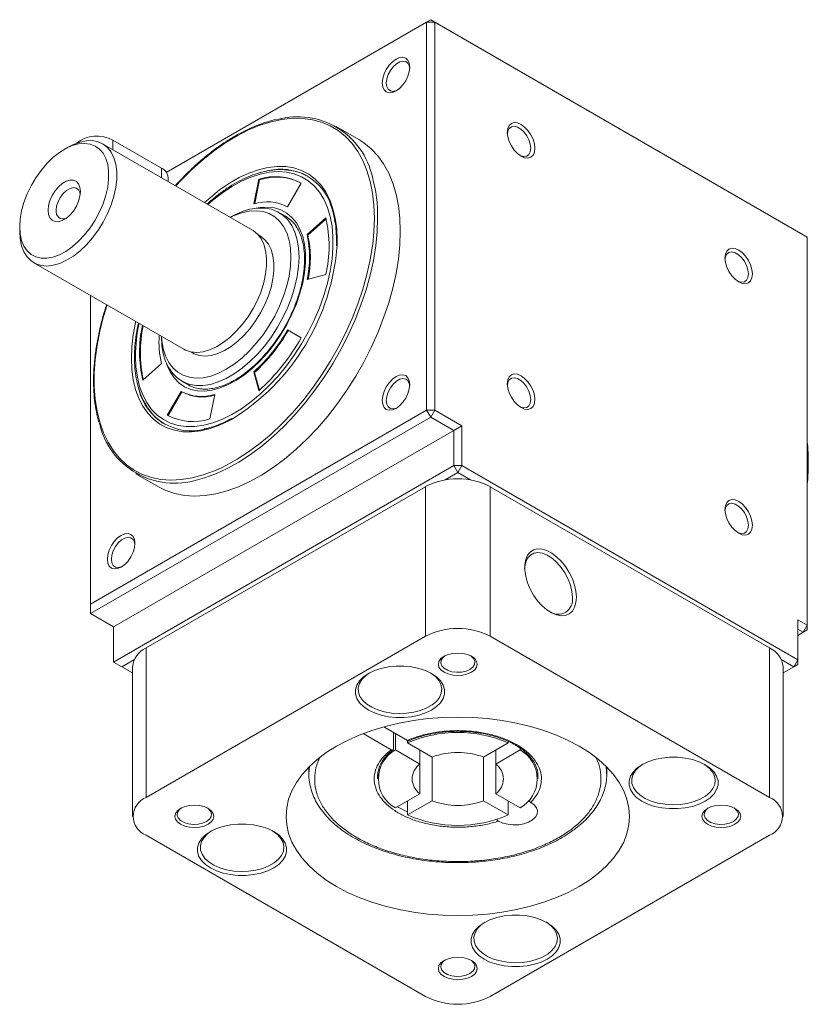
# Model space of a CAD drawing. Header units: millimetres. Extents: x 2723 to 3130, y 721 to 1006.
# Tile 6 of 8: x 3021 to 3063, y 769 to 820. Entities that reach past the tile are written whole.
import ezdxf

# ---------------------------------------------------------------- set-up
doc = ezdxf.new("R2010")
doc.units = ezdxf.units.MM
doc.layers.add('產品', color=7, linetype='Continuous')

# ---------------------------------------------------------------- blocks, each defined once
blk = doc.blocks.new('A$C2F3A1B93')
at = {"color": 0, "linetype": 'Continuous', "lineweight": 15}
for p, q in [((7.68, 43.577), (21.531, 51.573)), ((21.319, 51.45), (7.68, 43.577)), ((21.531, 51.573), (21.319, 51.45)), ((21.319, 31.118), (21.319, 51.45)), ((21.744, 51.45), (21.319, 51.45)), ((21.744, 51.45), (21.531, 51.573)), ((21.531, 51.573), (41.048, 40.306)), ((41.26, 40.184), (21.744, 51.45)), ((21.744, 51.45), (21.744, 31.118)), ((17.765, 45.296), (16.577, 45.981)), ((2.545, 44.897), (2.333, 44.775)), ((12.194, 40.544), (4.345, 45.075)), ((4.879, 45.265), (7.425, 43.795)), ((4.879, 45.265), (4.879, 44.767)), ((7.425, 43.795), (7.425, 43.298)), ((7.776, 43.095), (7.776, 43.305)), ((12.528, 43.215), (12.264, 41.927)), ((12.57, 43.191), (12.314, 41.94)), ((12.57, 43.191), (12.528, 43.215)), ((14.033, 41.769), (14.753, 43.016)), ((13.92, 41.28), (13.581, 41.476)), ((11.03, 41.223), (11.024, 41.22)), ((16.038, 41.188), (15.054, 40.316)), ((16.051, 41.138), (15.097, 40.292)), ((0, 40.733), (0, 40.488)), ((12.589, 40.248), (12.492, 40.304)), ((15.097, 40.292), (15.054, 40.316)), ((41.26, 40.184), (41.048, 40.306)), ((16.596, 39.998), (16.591, 39.731)), ((16.631, 40.047), (16.626, 39.772)), ((41.26, 19.852), (41.26, 40.184)), ((0.746, 38.84), (8.595, 34.309)), ((15.054, 37.958), (16.038, 38.221)), ((3.712, 37.127), (3.712, 20.954)), ((14.753, 34.91), (14.033, 35.326)), ((7.425, 34.984), (7.425, 34.977)), ((8.952, 34.172), (9.049, 34.116)), ((6.448, 32.685), (7.432, 33.557)), ((12.264, 33.125), (12.528, 32.142)), ((12.307, 33.101), (12.264, 33.125)), ((12.307, 33.101), (12.557, 32.167)), ((8.481, 32.642), (8.82, 32.446)), ((6.23, 32.258), (6.254, 32.176)), ((8.453, 32.104), (7.733, 30.857)), ((8.495, 32.08), (7.776, 30.833)), ((8.495, 32.08), (8.453, 32.104)), ((8.82, 32.446), (8.878, 32.415)), ((9.958, 30.658), (10.222, 31.946)), ((3.712, 20.954), (21.319, 31.118)), ((21.319, 31.118), (21.531, 30.751)), ((21.744, 31.118), (21.319, 31.118)), ((21.744, 31.118), (21.531, 30.751)), ((21.744, 31.118), (23.165, 30.298)), ((21.531, 30.751), (3.712, 20.464)), ((22.741, 30.053), (21.531, 30.751)), ((22.741, 30.053), (4.921, 19.766)), ((23.165, 30.298), (22.741, 30.053)), ((22.741, 28.216), (22.741, 30.053)), ((23.165, 30.298), (23.165, 28.216)), ((4.921, 17.929), (22.741, 28.216)), ((22.953, 27.848), (22.741, 28.216)), ((23.165, 28.216), (22.741, 28.216)), ((22.953, 27.848), (23.165, 28.216)), ((23.165, 28.216), (40.772, 18.051)), ((6.078, 27.794), (7.266, 27.109)), ((22.953, 27.848), (22.289, 27.465)), ((23.616, 27.465), (22.953, 27.848)), ((6.619, 18.664), (21.256, 27.113)), ((21.256, 19.275), (21.256, 27.113)), ((24.65, 27.113), (24.65, 19.275)), ((24.65, 27.113), (39.287, 18.664)), ((3.712, 20.954), (3.712, 20.464)), ((4.921, 19.766), (3.712, 20.464)), ((40.772, 20.133), (41.26, 19.852)), ((40.772, 18.051), (40.772, 20.133)), ((4.921, 19.766), (4.921, 17.929)), ((41.048, 19.484), (40.772, 19.644)), ((41.048, 19.484), (41.26, 19.852)), ((41.048, 19.484), (41.26, 19.607)), ((41.26, 19.607), (41.26, 19.852)), ((6.619, 10.825), (21.256, 19.275)), ((24.65, 19.275), (39.287, 10.825)), ((40.772, 19.325), (41.048, 19.484)), ((6.619, 18.664), (6.619, 10.825)), ((39.287, 10.825), (39.287, 18.664)), ((6.009, 18.067), (5.346, 17.684)), ((40.56, 17.684), (39.896, 18.067)), ((40.56, 17.684), (40.772, 18.051)), ((40.772, 17.806), (40.772, 18.051)), ((4.921, 17.929), (5.346, 17.684)), ((5.346, 17.684), (5.916, 17.355)), ((5.916, 17.684), (5.916, 9.845)), ((39.99, 9.845), (39.99, 17.684)), ((39.99, 17.355), (40.56, 17.684)), ((40.56, 17.684), (40.772, 17.806)), ((19.074, 14.534), (20.309, 13.821)), ((19.46, 13.331), (17.99, 14.18)), ((19.589, 14.236), (19.589, 13.404)), ((19.682, 13.326), (19.682, 14.183)), ((20.318, 13.693), (20.318, 13.817)), ((20.318, 13.693), (21.604, 12.951)), ((25.587, 13.693), (24.301, 12.951)), ((25.587, 13.693), (25.587, 13.771)), ((26.224, 13.326), (26.224, 13.473)), ((19.682, 13.326), (20.968, 12.583)), ((20.968, 13.318), (20.968, 12.583)), ((21.604, 10.659), (21.604, 12.951)), ((24.301, 10.659), (24.301, 12.951)), ((26.224, 13.326), (24.938, 12.583)), ((24.938, 13.318), (24.938, 12.583)), ((15.153, 12.437), (15.153, 12.05)), ((20.968, 11.026), (20.968, 12.583)), ((24.938, 11.026), (24.938, 12.583)), ((30.718, 12.471), (30.751, 12.129)), ((30.753, 12.05), (30.753, 12.437)), ((15.153, 12.05), (15.153, 12.079)), ((18.753, 12.031), (18.753, 11.805)), ((27.153, 11.805), (27.153, 11.952)), ((20.968, 11.026), (19.682, 10.284)), ((24.938, 11.026), (26.224, 10.284)), ((21.604, 10.659), (20.318, 9.917)), ((20.318, 10.651), (20.318, 9.917)), ((24.301, 10.659), (25.587, 9.917)), ((25.587, 10.651), (25.587, 9.917)), ((21.256, 0.416), (6.619, 8.865)), ((39.287, 8.865), (24.65, 0.416))]:
    blk.add_line(p, q, dxfattribs=at)
at = {"color": 0, "linetype": 'Continuous', "lineweight": 15, "flags": 128}
for points in [[(20.437, 49.089), (20.412, 49.291), (20.34, 49.45), (20.226, 49.556), (20.076, 49.602), (19.902, 49.585), (19.716, 49.506), (19.529, 49.37), (19.355, 49.186), (19.206, 48.967), (19.091, 48.729), (19.019, 48.486), (18.995, 48.256), (19.019, 48.055), (19.091, 47.896), (19.206, 47.789), (19.355, 47.743), (19.529, 47.761), (19.716, 47.84), (19.902, 47.976), (20.076, 48.16), (20.226, 48.378), (20.34, 48.617), (20.412, 48.859), (20.437, 49.089)], [(20.435, 49.024), (20.412, 49.152), (20.339, 49.294), (20.225, 49.381), (20.077, 49.405), (19.909, 49.365), (19.734, 49.264), (19.566, 49.11), (19.419, 48.916), (19.304, 48.697), (19.232, 48.471), (19.207, 48.256), (19.232, 48.071), (19.304, 47.929), (19.419, 47.842), (19.566, 47.818), (19.734, 47.858), (19.771, 47.874)], [(18.583, 41.174), (18.558, 41.851), (18.485, 42.495), (18.364, 43.102), (18.195, 43.668), (17.98, 44.189), (17.721, 44.662), (17.418, 45.084), (17.074, 45.451), (16.691, 45.762), (16.272, 46.014), (15.819, 46.205), (15.336, 46.335), (14.826, 46.402), (14.292, 46.407), (13.738, 46.348), (13.167, 46.227), (12.583, 46.044), (11.99, 45.8), (11.393, 45.497), (10.794, 45.137), (10.198, 44.723), (9.61, 44.257), (9.032, 43.742), (8.469, 43.182), (8.175, 42.865)], [(26.99, 44.838), (26.965, 45.068), (26.893, 45.31), (26.778, 45.549), (26.629, 45.767), (26.455, 45.951), (26.268, 46.087), (26.082, 46.166), (25.908, 46.184), (25.758, 46.138), (25.644, 46.031), (25.572, 45.872), (25.547, 45.671), (25.572, 45.441), (25.644, 45.198), (25.758, 44.96), (25.908, 44.741), (26.082, 44.558), (26.268, 44.421), (26.455, 44.342), (26.629, 44.325), (26.778, 44.371), (26.893, 44.477), (26.965, 44.636), (26.99, 44.838)], [(26.777, 44.838), (26.752, 45.052), (26.68, 45.278), (26.565, 45.497), (26.418, 45.692), (26.25, 45.846), (26.075, 45.947), (25.907, 45.987), (25.759, 45.962), (25.645, 45.876), (25.572, 45.734), (25.549, 45.606)], [(2.545, 44.897), (2.812, 45.035), (3.161, 45.165), (3.499, 45.234), (3.818, 45.238), (4.113, 45.179), (4.377, 45.057), (4.605, 44.874), (4.793, 44.635), (4.938, 44.344), (5.036, 44.006), (5.085, 43.629), (5.085, 43.219), (5.036, 42.784), (4.938, 42.333), (4.793, 41.875), (4.605, 41.419), (4.377, 40.973), (4.113, 40.546), (3.818, 40.147), (3.499, 39.783), (3.161, 39.461), (2.812, 39.188), (2.457, 38.969), (2.104, 38.808), (1.759, 38.708), (1.43, 38.671), (1.122, 38.699), (0.842, 38.79), (0.596, 38.942), (0.387, 39.154), (0.22, 39.42), (0.099, 39.735), (0.025, 40.093), (0, 40.488), (0, 40.488)], [(0, 40.733), (0.025, 40.355), (0.099, 40.014), (0.221, 39.717), (0.387, 39.47), (0.596, 39.279), (0.841, 39.147), (1.118, 39.078), (1.421, 39.073), (1.743, 39.132), (2.078, 39.254), (2.419, 39.437), (2.757, 39.675), (3.087, 39.965), (3.4, 40.3), (3.691, 40.673), (3.953, 41.075), (4.18, 41.5), (4.368, 41.936), (4.513, 42.376), (4.611, 42.809), (4.661, 43.227), (4.661, 43.62), (4.611, 43.981), (4.513, 44.301), (4.368, 44.574), (4.18, 44.793), (3.953, 44.955), (3.691, 45.055), (3.4, 45.093), (3.087, 45.065), (2.757, 44.975), (2.419, 44.822), (2.078, 44.611), (1.743, 44.346), (1.421, 44.033), (1.118, 43.679), (0.841, 43.29), (0.596, 42.875), (0.387, 42.444), (0.221, 42.004), (0.099, 41.567), (0.025, 41.14), (0, 40.733)], [(19.94, 40.488), (19.916, 41.173), (19.842, 41.824), (19.719, 42.438), (19.548, 43.011), (19.331, 43.538), (19.068, 44.017), (18.762, 44.443), (18.414, 44.815), (18.027, 45.129), (17.765, 45.296)], [(26.213, 44.456), (26.25, 44.439), (26.418, 44.399), (26.565, 44.424), (26.68, 44.51), (26.752, 44.652), (26.777, 44.838)], [(9.685, 41.993), (9.973, 42.25), (10.476, 42.653), (10.987, 43.004), (11.499, 43.3), (12.01, 43.538), (12.513, 43.717), (13.005, 43.834), (13.481, 43.889), (13.937, 43.881), (14.368, 43.809), (14.771, 43.676), (15.143, 43.482), (15.478, 43.228), (15.776, 42.917), (16.032, 42.553), (16.245, 42.137), (16.413, 41.674), (16.534, 41.169), (16.607, 40.625), (16.631, 40.047)], [(6.067, 33.949), (6.091, 33.386), (6.163, 32.856), (6.283, 32.364), (6.449, 31.915), (6.66, 31.513), (6.913, 31.162), (7.207, 30.864), (7.539, 30.624), (7.905, 30.442), (8.303, 30.32), (8.728, 30.261), (9.176, 30.264), (9.644, 30.329), (10.126, 30.456), (10.619, 30.643), (11.118, 30.889), (11.618, 31.192), (12.114, 31.548), (12.603, 31.955), (13.078, 32.408), (13.537, 32.903), (13.974, 33.436), (14.386, 34.002), (14.768, 34.595), (15.117, 35.21), (15.43, 35.841), (15.705, 36.482), (15.937, 37.128), (16.126, 37.772), (16.269, 38.408), (16.365, 39.03), (16.413, 39.633), (16.413, 40.21), (16.365, 40.757), (16.269, 41.268), (16.126, 41.739), (15.937, 42.165), (15.705, 42.543), (15.43, 42.867), (15.117, 43.137), (14.768, 43.349), (14.386, 43.5), (13.974, 43.591), (13.537, 43.619), (13.078, 43.585), (12.603, 43.489), (12.114, 43.332), (11.618, 43.115), (11.118, 42.84), (10.619, 42.51), (10.126, 42.128), (9.856, 41.894)], [(13.298, 43.711), (12.967, 43.658), (12.525, 43.545)], [(1.485, 41.59), (1.51, 41.839), (1.582, 42.102), (1.698, 42.363), (1.851, 42.608), (2.033, 42.823), (2.231, 42.994), (2.436, 43.112), (2.634, 43.17), (2.815, 43.165), (2.969, 43.097), (3.085, 42.969), (3.157, 42.79), (3.182, 42.57), (3.157, 42.321), (3.085, 42.059), (2.969, 41.797), (2.815, 41.552), (2.634, 41.338), (2.436, 41.167), (2.231, 41.048), (2.033, 40.99), (1.851, 40.996), (1.698, 41.064), (1.582, 41.191), (1.51, 41.37), (1.485, 41.59)], [(3.174, 42.434), (3.156, 42.517), (3.081, 42.664), (2.962, 42.754), (2.81, 42.779), (2.636, 42.737), (2.455, 42.633), (2.281, 42.474), (2.129, 42.273), (2.01, 42.046), (1.935, 41.812), (1.909, 41.59)], [(11.03, 41.223), (11.241, 41.338), (11.657, 41.522), (12.065, 41.646), (12.459, 41.708), (12.834, 41.707), (13.184, 41.643), (13.506, 41.517), (13.793, 41.331), (14.044, 41.087), (14.254, 40.789), (14.42, 40.44), (14.54, 40.045), (14.613, 39.61), (14.637, 39.141), (14.613, 38.644), (14.54, 38.125), (14.42, 37.591), (14.254, 37.051), (14.044, 36.51), (13.793, 35.977), (13.506, 35.459), (13.184, 34.962), (12.834, 34.494), (12.459, 34.06), (12.065, 33.667), (11.657, 33.32), (11.241, 33.023), (10.821, 32.781), (10.405, 32.597), (9.997, 32.473), (9.603, 32.411), (9.228, 32.412), (8.877, 32.476), (8.556, 32.602), (8.268, 32.788), (8.018, 33.032), (7.808, 33.33), (7.642, 33.679), (7.522, 34.073), (7.449, 34.508), (7.425, 34.977), (7.425, 34.977)], [(7.431, 34.98), (7.449, 34.764), (7.523, 34.341), (7.645, 33.96), (7.813, 33.625), (8.025, 33.343), (8.278, 33.116), (8.568, 32.949), (8.891, 32.843), (9.241, 32.801), (9.615, 32.822), (10.006, 32.907), (10.41, 33.055), (10.819, 33.262), (11.228, 33.527), (11.631, 33.845), (12.022, 34.212), (12.396, 34.622), (12.747, 35.069), (13.069, 35.547), (13.359, 36.049), (13.612, 36.568), (13.824, 37.095), (13.992, 37.624), (14.114, 38.146), (14.188, 38.654), (14.213, 39.141), (14.188, 39.599), (14.114, 40.022), (13.992, 40.404), (13.824, 40.738), (13.612, 41.021), (13.359, 41.247), (13.069, 41.415), (12.747, 41.52), (12.396, 41.563), (12.022, 41.541), (11.631, 41.456), (11.228, 41.309), (11.031, 41.216)], [(12.383, 41.7), (12.598, 41.736), (12.985, 41.756), (13.35, 41.712), (13.688, 41.607), (13.994, 41.44), (14.263, 41.215), (14.494, 40.934), (14.682, 40.6), (14.825, 40.219), (14.922, 39.796), (14.97, 39.335), (14.97, 38.842), (14.922, 38.325), (14.825, 37.79), (14.682, 37.244), (14.494, 36.694), (14.263, 36.146), (13.994, 35.61), (13.688, 35.09), (13.35, 34.594), (12.985, 34.13), (12.598, 33.701), (12.192, 33.315), (11.774, 32.976), (11.35, 32.689), (10.924, 32.457), (10.502, 32.283), (10.089, 32.17), (9.692, 32.12), (9.315, 32.132), (8.963, 32.207), (8.641, 32.343), (8.353, 32.539), (8.102, 32.793), (7.893, 33.1), (7.727, 33.458), (7.688, 33.567)], [(18.752, 41.174), (18.728, 40.461), (18.654, 39.724), (18.531, 38.968), (18.36, 38.199), (18.143, 37.42), (17.88, 36.638), (17.574, 35.858), (17.226, 35.085), (16.839, 34.324), (16.415, 33.579), (15.957, 32.857), (15.468, 32.162), (14.952, 31.498), (14.412, 30.869), (13.851, 30.281), (13.274, 29.737), (12.683, 29.241), (12.084, 28.795), (11.479, 28.403), (10.874, 28.068), (10.271, 27.791), (9.676, 27.575), (9.317, 27.474)], [(18.494, 39.806), (18.558, 40.469), (18.583, 41.174)], [(7.266, 27.109), (7.654, 26.916), (8.127, 26.753), (8.63, 26.653), (9.159, 26.617), (9.71, 26.644), (10.279, 26.735), (10.864, 26.89), (11.459, 27.106), (12.062, 27.382), (12.667, 27.718), (13.272, 28.109), (13.871, 28.555), (14.462, 29.052), (15.039, 29.596), (15.6, 30.184), (16.14, 30.812), (16.656, 31.476), (17.145, 32.171), (17.603, 32.894), (18.027, 33.638), (18.414, 34.399), (18.762, 35.172), (19.068, 35.953), (19.331, 36.735), (19.548, 37.513), (19.719, 38.282), (19.842, 39.038), (19.916, 39.775), (19.94, 40.488)], [(12.194, 40.544), (12.226, 40.526), (12.454, 40.343), (12.642, 40.104), (12.787, 39.813), (12.884, 39.475), (12.934, 39.098), (12.934, 38.688), (12.884, 38.253), (12.787, 37.802), (12.642, 37.344), (12.454, 36.888), (12.226, 36.442), (11.962, 36.015), (11.667, 35.616), (11.348, 35.252), (11.01, 34.93), (10.661, 34.657), (10.306, 34.438), (9.952, 34.277), (9.608, 34.177), (9.279, 34.14), (8.971, 34.168), (8.691, 34.259), (8.595, 34.309)], [(12.589, 40.248), (12.619, 40.229), (12.844, 40.05), (13.029, 39.815), (13.171, 39.528), (13.267, 39.196), (13.316, 38.825), (13.316, 38.422), (13.267, 37.994), (13.171, 37.551), (13.029, 37.101), (12.844, 36.652), (12.619, 36.213), (12.36, 35.794), (12.07, 35.401), (11.756, 35.043), (11.424, 34.727), (11.08, 34.458), (10.731, 34.243), (10.384, 34.084), (10.045, 33.986), (9.721, 33.95), (9.419, 33.977), (9.144, 34.067), (9.049, 34.116)], [(10.57, 28.108), (10.794, 28.218), (11.393, 28.549), (11.99, 28.937), (12.583, 29.377), (13.167, 29.868), (13.738, 30.406), (14.292, 30.987), (14.826, 31.608), (15.336, 32.265), (15.819, 32.952), (16.272, 33.666), (16.691, 34.402), (17.074, 35.155), (17.418, 35.919), (17.721, 36.69), (17.98, 37.463), (18.195, 38.233), (18.364, 38.993), (18.485, 39.741), (18.494, 39.806)], [(38.39, 38.257), (38.365, 38.487), (38.293, 38.729), (38.178, 38.968), (38.029, 39.186), (37.855, 39.37), (37.668, 39.506), (37.482, 39.585), (37.308, 39.603), (37.158, 39.557), (37.044, 39.45), (36.972, 39.291), (36.947, 39.09), (36.972, 38.86), (37.044, 38.617), (37.158, 38.379), (37.308, 38.16), (37.482, 37.976), (37.668, 37.84), (37.855, 37.761), (38.029, 37.744), (38.178, 37.79), (38.293, 37.896), (38.365, 38.055), (38.39, 38.257)], [(38.177, 38.257), (38.152, 38.471), (38.08, 38.697), (37.965, 38.916), (37.818, 39.111), (37.65, 39.265), (37.475, 39.366), (37.307, 39.406), (37.159, 39.381), (37.045, 39.295), (36.972, 39.153), (36.949, 39.025)], [(37.613, 37.875), (37.65, 37.858), (37.818, 37.818), (37.965, 37.842), (38.08, 37.929), (38.152, 38.071), (38.177, 38.257)], [(4.575, 36.629), (4.393, 36.025), (4.201, 35.259), (4.055, 34.505), (3.958, 33.766), (3.909, 33.049), (3.909, 32.357), (3.958, 31.697), (4.055, 31.07), (4.201, 30.483), (4.393, 29.939), (4.63, 29.442), (4.912, 28.994), (5.235, 28.599), (5.599, 28.26), (6, 27.979), (6.436, 27.757), (6.905, 27.596), (7.402, 27.497), (7.924, 27.461), (8.469, 27.488), (9.032, 27.578), (9.61, 27.731), (10.198, 27.944), (10.57, 28.108)], [(11.09, 30.629), (10.987, 30.574), (10.476, 30.335), (9.973, 30.157), (9.481, 30.04), (9.005, 29.985), (8.549, 29.993), (8.118, 30.064), (7.715, 30.198), (7.343, 30.392), (7.008, 30.646), (6.71, 30.956), (6.454, 31.321), (6.241, 31.737), (6.073, 32.199), (5.952, 32.705), (5.879, 33.249), (5.855, 33.826), (5.879, 34.432), (5.952, 35.06), (6.073, 35.705), (6.085, 35.758)], [(26.99, 31.674), (26.965, 31.903), (26.893, 32.146), (26.778, 32.384), (26.629, 32.603), (26.455, 32.787), (26.268, 32.923), (26.082, 33.002), (25.908, 33.019), (25.758, 32.973), (25.644, 32.867), (25.572, 32.708), (25.547, 32.506), (25.572, 32.277), (25.644, 32.034), (25.758, 31.795), (25.908, 31.577), (26.082, 31.393), (26.268, 31.257), (26.455, 31.178), (26.629, 31.16), (26.778, 31.207), (26.893, 31.313), (26.965, 31.472), (26.99, 31.674)], [(20.437, 32.461), (20.412, 32.662), (20.34, 32.821), (20.226, 32.928), (20.076, 32.974), (19.902, 32.956), (19.716, 32.877), (19.529, 32.741), (19.355, 32.557), (19.206, 32.339), (19.091, 32.1), (19.019, 31.858), (18.995, 31.628), (19.019, 31.426), (19.091, 31.267), (19.206, 31.161), (19.355, 31.115), (19.529, 31.132), (19.716, 31.211), (19.902, 31.347), (20.076, 31.531), (20.226, 31.75), (20.34, 31.988), (20.412, 32.231), (20.437, 32.461)], [(20.435, 32.396), (20.412, 32.524), (20.339, 32.666), (20.225, 32.752), (20.077, 32.777), (19.909, 32.737), (19.734, 32.636), (19.566, 32.482), (19.419, 32.287), (19.304, 32.068), (19.232, 31.842), (19.207, 31.628), (19.232, 31.442), (19.304, 31.3), (19.419, 31.214), (19.566, 31.189), (19.734, 31.229), (19.771, 31.246)], [(26.777, 31.674), (26.752, 31.888), (26.68, 32.114), (26.565, 32.333), (26.418, 32.527), (26.25, 32.681), (26.075, 32.782), (25.907, 32.822), (25.759, 32.798), (25.645, 32.712), (25.572, 32.57), (25.549, 32.441)], [(26.213, 31.291), (26.25, 31.275), (26.418, 31.235), (26.565, 31.259), (26.68, 31.346), (26.752, 31.488), (26.777, 31.674)], [(41.26, 27.744), (41.281, 28.414), (41.26, 29.058)], [(38.39, 25.092), (38.365, 25.322), (38.293, 25.565), (38.178, 25.803), (38.029, 26.022), (37.855, 26.206), (37.668, 26.342), (37.482, 26.421), (37.308, 26.438), (37.158, 26.392), (37.044, 26.286), (36.972, 26.127), (36.947, 25.925), (36.972, 25.695), (37.044, 25.453), (37.158, 25.214), (37.308, 24.996), (37.482, 24.812), (37.668, 24.676), (37.855, 24.597), (38.029, 24.579), (38.178, 24.626), (38.293, 24.732), (38.365, 24.891), (38.39, 25.092)], [(38.177, 25.092), (38.152, 25.307), (38.08, 25.533), (37.965, 25.752), (37.818, 25.946), (37.65, 26.1), (37.475, 26.201), (37.307, 26.241), (37.159, 26.217), (37.045, 26.13), (36.972, 25.989), (36.949, 25.86)], [(37.613, 24.71), (37.65, 24.694), (37.818, 24.654), (37.965, 24.678), (38.08, 24.765), (38.152, 24.907), (38.177, 25.092)], [(6.037, 24.148), (6.012, 24.349), (5.94, 24.508), (5.826, 24.615), (5.676, 24.661), (5.502, 24.644), (5.316, 24.564), (5.129, 24.428), (4.955, 24.244), (4.806, 24.026), (4.691, 23.787), (4.619, 23.545), (4.595, 23.315), (4.619, 23.114), (4.691, 22.954), (4.806, 22.848), (4.955, 22.802), (5.129, 22.819), (5.316, 22.898), (5.502, 23.035), (5.676, 23.218), (5.826, 23.437), (5.94, 23.675), (6.012, 23.918), (6.037, 24.148)], [(6.035, 24.083), (6.012, 24.211), (5.939, 24.353), (5.825, 24.439), (5.677, 24.464), (5.509, 24.424), (5.334, 24.323), (5.166, 24.169), (5.019, 23.974), (4.904, 23.755), (4.832, 23.529), (4.807, 23.315), (4.832, 23.129), (4.904, 22.987), (5.019, 22.901), (5.166, 22.876), (5.334, 22.916), (5.371, 22.933)], [(29.168, 21.32), (29.144, 21.631), (29.071, 21.959), (28.953, 22.292), (28.793, 22.619), (28.598, 22.927), (28.374, 23.205), (28.131, 23.443), (27.875, 23.633), (27.617, 23.768), (27.366, 23.842), (27.132, 23.854), (26.921, 23.802), (26.743, 23.689), (26.604, 23.519), (26.508, 23.298), (26.459, 23.033), (26.459, 22.735), (26.508, 22.415), (26.604, 22.082), (26.743, 21.751), (26.921, 21.433), (27.132, 21.138), (27.366, 20.879), (27.617, 20.664), (27.875, 20.501), (28.131, 20.396), (28.374, 20.353), (28.598, 20.373), (28.793, 20.455), (28.953, 20.597), (29.071, 20.794), (29.144, 21.038), (29.168, 21.32)], [(28.956, 21.32), (28.93, 21.626), (28.855, 21.949), (28.732, 22.276), (28.567, 22.593), (28.366, 22.887), (28.139, 23.147), (27.894, 23.362), (27.641, 23.523), (27.391, 23.623), (27.153, 23.659), (26.938, 23.628), (26.755, 23.533), (26.61, 23.376), (26.51, 23.165), (26.459, 22.908), (26.454, 22.825)], [(22.231, 18.228), (22.069, 18.106), (21.967, 17.964), (21.933, 17.812), (21.967, 17.659), (22.069, 17.517), (22.231, 17.395), (22.443, 17.302), (22.689, 17.243), (22.953, 17.223), (23.217, 17.243), (23.463, 17.302), (23.674, 17.395), (23.836, 17.517), (23.938, 17.659), (23.973, 17.812), (23.938, 17.964), (23.836, 18.106), (23.674, 18.228), (23.463, 18.322), (23.217, 18.38), (22.953, 18.4), (22.689, 18.38), (22.443, 18.322), (22.231, 18.228)], [(22.276, 18.252), (22.163, 18.159), (22.073, 18.02), (22.055, 17.873), (22.109, 17.728), (22.232, 17.598), (22.413, 17.494), (22.638, 17.423), (22.888, 17.391), (23.144, 17.402), (23.384, 17.454), (23.589, 17.542), (23.743, 17.661), (23.832, 17.799), (23.85, 17.947), (23.796, 18.091), (23.673, 18.221), (23.629, 18.252)], [(18.27, 17.324), (18.008, 17.144), (17.804, 16.94), (17.664, 16.719), (17.593, 16.487), (17.593, 16.251), (17.664, 16.02), (17.804, 15.798), (18.008, 15.594), (18.27, 15.414), (18.582, 15.263), (18.936, 15.145), (19.319, 15.064), (19.721, 15.023), (20.128, 15.023), (20.53, 15.064), (20.913, 15.145), (21.267, 15.263), (21.579, 15.414), (21.841, 15.594), (22.045, 15.798), (22.185, 16.02), (22.256, 16.251), (22.256, 16.487), (22.185, 16.719), (22.045, 16.94), (21.841, 17.144), (21.579, 17.324), (21.267, 17.476), (20.913, 17.593), (20.53, 17.674), (20.128, 17.715), (19.721, 17.715), (19.319, 17.674), (18.936, 17.593), (18.582, 17.476), (18.27, 17.324)], [(18.324, 17.355), (18.124, 17.212), (17.931, 17.015), (17.801, 16.801), (17.739, 16.577), (17.748, 16.35), (17.827, 16.128), (17.973, 15.918), (18.182, 15.726), (18.447, 15.559), (18.759, 15.421), (19.109, 15.318), (19.485, 15.253), (19.875, 15.228), (20.267, 15.243), (20.648, 15.298), (21.005, 15.392), (21.328, 15.521), (21.606, 15.681), (21.829, 15.868), (21.992, 16.074), (22.088, 16.294), (22.114, 16.52), (22.07, 16.745), (21.957, 16.962), (21.779, 17.164), (21.541, 17.345), (21.525, 17.355)], [(16.589, 13.519), (16.058, 13.185), (15.58, 12.825), (15.158, 12.443), (14.796, 12.041), (14.495, 11.622), (14.259, 11.19), (14.089, 10.747), (13.987, 10.298), (13.953, 9.845), (13.987, 9.392), (14.089, 8.943), (14.259, 8.5), (14.495, 8.068), (14.796, 7.649), (15.158, 7.247), (15.58, 6.865), (16.058, 6.505), (16.589, 6.171), (17.168, 5.865), (17.79, 5.589), (18.453, 5.346), (19.149, 5.136), (19.875, 4.963), (20.623, 4.827), (21.39, 4.728), (22.168, 4.669), (22.953, 4.649), (23.737, 4.669), (24.516, 4.728), (25.282, 4.827), (26.031, 4.963), (26.756, 5.136), (27.453, 5.346), (28.115, 5.589), (28.738, 5.865), (29.317, 6.171), (29.847, 6.505), (30.325, 6.865), (30.747, 7.247), (31.109, 7.649), (31.41, 8.068), (31.646, 8.5), (31.816, 8.943), (31.918, 9.392), (31.953, 9.845), (31.918, 10.298), (31.816, 10.747), (31.646, 11.19), (31.41, 11.622), (31.109, 12.041), (30.747, 12.443), (30.325, 12.825), (29.847, 13.185), (29.317, 13.519), (28.738, 13.825), (28.115, 14.101), (27.453, 14.345), (26.756, 14.554), (26.031, 14.727), (25.282, 14.864), (24.516, 14.962), (23.737, 15.021), (22.953, 15.041), (22.168, 15.021), (21.39, 14.962), (20.623, 14.864), (19.875, 14.727), (19.149, 14.554), (18.453, 14.345), (17.79, 14.101), (17.168, 13.825), (16.589, 13.519)], [(32.599, 12.548), (32.337, 12.368), (32.133, 12.164), (31.994, 11.943), (31.923, 11.711), (31.923, 11.475), (31.994, 11.244), (32.133, 11.022), (32.337, 10.818), (32.599, 10.638), (32.912, 10.487), (33.265, 10.369), (33.648, 10.288), (34.05, 10.248), (34.458, 10.248), (34.86, 10.288), (35.243, 10.369), (35.596, 10.487), (35.909, 10.638), (36.171, 10.818), (36.375, 11.022), (36.514, 11.244), (36.585, 11.475), (36.585, 11.711), (36.514, 11.943), (36.375, 12.164), (36.171, 12.368), (35.909, 12.548), (35.596, 12.7), (35.243, 12.818), (34.86, 12.898), (34.458, 12.939), (34.05, 12.939), (33.648, 12.898), (33.265, 12.818), (32.912, 12.7), (32.599, 12.548)], [(15.153, 12.079), (15.162, 12.267), (15.187, 12.471)], [(32.654, 12.579), (32.454, 12.436), (32.26, 12.239), (32.13, 12.025), (32.069, 11.801), (32.078, 11.574), (32.157, 11.352), (32.303, 11.142), (32.512, 10.95), (32.776, 10.783), (33.089, 10.645), (33.439, 10.542), (33.815, 10.477), (34.205, 10.452), (34.597, 10.467), (34.977, 10.522), (35.335, 10.616), (35.658, 10.745), (35.935, 10.905), (36.159, 11.092), (36.321, 11.298), (36.417, 11.518), (36.443, 11.744), (36.4, 11.969), (36.287, 12.186), (36.108, 12.388), (35.87, 12.569), (35.854, 12.579)], [(30.751, 12.129), (30.752, 12.122), (30.753, 12.05)], [(8.431, 10.261), (8.269, 10.14), (8.167, 9.997), (8.133, 9.845), (8.167, 9.693), (8.269, 9.551), (8.431, 9.429), (8.643, 9.335), (8.889, 9.276), (9.153, 9.256), (9.417, 9.276), (9.663, 9.335), (9.874, 9.429), (10.036, 9.551), (10.138, 9.693), (10.173, 9.845), (10.138, 9.997), (10.036, 10.14), (9.874, 10.261), (9.663, 10.355), (9.417, 10.414), (9.153, 10.434), (8.889, 10.414), (8.643, 10.355), (8.431, 10.261)], [(20.318, 10.063), (19.962, 10.25), (19.798, 10.351)], [(25.083, 9.595), (25.311, 9.494), (25.574, 9.427), (25.857, 9.399), (26.144, 9.409), (26.418, 9.459), (26.663, 9.545), (26.867, 9.663), (27.016, 9.805), (27.102, 9.963), (27.121, 10.128), (27.071, 10.292), (26.955, 10.443), (26.78, 10.575)], [(36.031, 10.261), (35.869, 10.14), (35.767, 9.997), (35.733, 9.845), (35.767, 9.693), (35.869, 9.551), (36.031, 9.429), (36.243, 9.335), (36.489, 9.276), (36.753, 9.256), (37.017, 9.276), (37.263, 9.335), (37.474, 9.429), (37.636, 9.551), (37.738, 9.693), (37.773, 9.845), (37.738, 9.997), (37.636, 10.14), (37.474, 10.261), (37.263, 10.355), (37.017, 10.414), (36.753, 10.434), (36.489, 10.414), (36.243, 10.355), (36.031, 10.261)], [(8.476, 10.286), (8.363, 10.192), (8.273, 10.054), (8.255, 9.906), (8.309, 9.762), (8.432, 9.632), (8.613, 9.527), (8.838, 9.456), (9.088, 9.425), (9.344, 9.435), (9.584, 9.487), (9.789, 9.576), (9.943, 9.694), (10.032, 9.833), (10.05, 9.98), (9.996, 10.125), (9.873, 10.254), (9.831, 10.284)], [(36.076, 10.286), (35.963, 10.192), (35.873, 10.054), (35.855, 9.906), (35.909, 9.762), (36.032, 9.632), (36.213, 9.527), (36.438, 9.456), (36.688, 9.425), (36.944, 9.435), (37.184, 9.487), (37.389, 9.576), (37.543, 9.694), (37.632, 9.833), (37.65, 9.98), (37.596, 10.125), (37.473, 10.254), (37.429, 10.286)], [(9.997, 9.052), (9.735, 8.872), (9.531, 8.668), (9.391, 8.447), (9.32, 8.215), (9.32, 7.979), (9.391, 7.747), (9.531, 7.526), (9.735, 7.322), (9.997, 7.142), (10.309, 6.99), (10.662, 6.873), (11.046, 6.792), (11.447, 6.751), (11.855, 6.751), (12.257, 6.792), (12.64, 6.873), (12.994, 6.99), (13.306, 7.142), (13.568, 7.322), (13.772, 7.526), (13.912, 7.747), (13.982, 7.979), (13.982, 8.215), (13.912, 8.447), (13.772, 8.668), (13.568, 8.872), (13.306, 9.052), (12.994, 9.204), (12.64, 9.321), (12.257, 9.402), (11.855, 9.443), (11.447, 9.443), (11.046, 9.402), (10.662, 9.321), (10.309, 9.204), (9.997, 9.052)], [(10.051, 9.083), (9.851, 8.939), (9.657, 8.742), (9.528, 8.528), (9.466, 8.304), (9.475, 8.078), (9.554, 7.856), (9.7, 7.645), (9.909, 7.454), (10.174, 7.286), (10.486, 7.149), (10.836, 7.046), (11.212, 6.981), (11.602, 6.955), (11.994, 6.971), (12.375, 7.026), (12.732, 7.12), (13.055, 7.249), (13.332, 7.409), (13.556, 7.596), (13.718, 7.802), (13.814, 8.022), (13.841, 8.248), (13.797, 8.473), (13.684, 8.69), (13.506, 8.892), (13.268, 9.072), (13.251, 9.083)], [(24.326, 4.276), (24.064, 4.096), (23.86, 3.892), (23.721, 3.671), (23.65, 3.439), (23.65, 3.203), (23.721, 2.971), (23.86, 2.75), (24.064, 2.546), (24.326, 2.366), (24.639, 2.214), (24.992, 2.097), (25.375, 2.016), (25.777, 1.975), (26.185, 1.975), (26.587, 2.016), (26.97, 2.097), (27.323, 2.214), (27.635, 2.366), (27.898, 2.546), (28.102, 2.75), (28.241, 2.971), (28.312, 3.203), (28.312, 3.439), (28.241, 3.671), (28.102, 3.892), (27.898, 4.096), (27.635, 4.276), (27.323, 4.428), (26.97, 4.545), (26.587, 4.626), (26.185, 4.667), (25.777, 4.667), (25.375, 4.626), (24.992, 4.545), (24.639, 4.428), (24.326, 4.276)], [(24.381, 4.307), (24.181, 4.163), (23.987, 3.966), (23.857, 3.752), (23.796, 3.528), (23.805, 3.302), (23.883, 3.08), (24.03, 2.869), (24.238, 2.678), (24.503, 2.51), (24.816, 2.373), (25.166, 2.27), (25.542, 2.205), (25.932, 2.18), (26.323, 2.195), (26.704, 2.25), (27.062, 2.344), (27.384, 2.473), (27.662, 2.633), (27.886, 2.82), (28.048, 3.026), (28.144, 3.246), (28.17, 3.472), (28.126, 3.697), (28.013, 3.914), (27.835, 4.116), (27.597, 4.296), (27.581, 4.307)], [(22.231, 2.295), (22.069, 2.173), (21.967, 2.031), (21.933, 1.879), (21.967, 1.726), (22.069, 1.584), (22.231, 1.462), (22.443, 1.369), (22.689, 1.31), (22.953, 1.29), (23.217, 1.31), (23.463, 1.369), (23.674, 1.462), (23.836, 1.584), (23.938, 1.726), (23.973, 1.879), (23.938, 2.031), (23.836, 2.173), (23.674, 2.295), (23.463, 2.388), (23.217, 2.447), (22.953, 2.467), (22.689, 2.447), (22.443, 2.388), (22.231, 2.295)], [(22.276, 2.319), (22.163, 2.225), (22.073, 2.087), (22.055, 1.939), (22.109, 1.795), (22.232, 1.665), (22.413, 1.561), (22.638, 1.49), (22.888, 1.458), (23.144, 1.469), (23.384, 1.52), (23.589, 1.609), (23.743, 1.728), (23.832, 1.866), (23.85, 2.014), (23.796, 2.158), (23.673, 2.288), (23.629, 2.319)]]:
    blk.add_lwpolyline(points, dxfattribs=at)
at = {"color": 0, "linetype": 'Continuous', "lineweight": 15}
for centre, radius, start, end in [((14.571, 42.492), 3.995, 12.1785, 105.4225), ((4.047, 43.767), 1.714, 60.9443, 128.803), ((7.196, 43.26), 0.582, 4.4582, 66.8619), ((13.403, 40.458), 2.892, 62.1725, 107.6084), ((13.447, 40.421), 2.905, 63.2764, 107.5596), ((13.688, 40.97), 2.769, 19.5371, 98.0894), ((13.795, 41.022), 2.686, 60.9665, 88.1945), ((10.915, 41.267), 7.838, 359.3217, 15.2939), ((12.96, 39.736), 2.299, 62.1726, 107.6084), ((2.286, 41.523), 0.383, 169.8425, 294.8196), ((13.002, 39.715), 1.815, 33.9233, 59.6072), ((9.644, 39.705), 6.564, 346.9364, 13.0636), ((9.972, 39.137), 5.217, 346.9364, 13.0636), ((10.033, 39.115), 5.199, 347.2927, 13.0852), ((4.974, 40.579), 11.68, 301.5758, 356.0373), ((14.41, 33.892), 8.343, 167.7707, 179.6078), ((12.797, 34.163), 6.518, 167.6384, 193.1062), ((12.875, 34.135), 6.554, 167.6746, 192.548), ((6.295, 39.735), 8.906, 312.0861, 330.3248), ((6.337, 39.711), 8.906, 312.0861, 330.3248), ((11.922, 34.671), 4.626, 175.3034, 193.9298), ((5.018, 40.457), 11.205, 312.0861, 330.3248), ((9.005, 32.868), 2.836, 194.1318, 284.5413), ((9.526, 34.138), 2.299, 242.1726, 287.6084), ((9.564, 34.099), 2.284, 242.1006, 286.5245), ((8.968, 32.669), 2.667, 212.1606, 239.1286), ((8.114, 31.32), 4.031, 192.5753, 287.3682), ((9.083, 33.415), 2.892, 242.1725, 287.6084), ((22.953, 23.856), 3.673, 62.4805, 117.5195), ((28.2, 21.194), 0.766, 234.5787, 9.5345), ((22.953, 16.017), 3.673, 62.4805, 117.5195), ((7.115, 17.565), 1.206, 114.3332, 174.3467), ((38.819, 17.586), 1.175, 4.7821, 66.538), ((22.953, 7.622), 6.618, 66.5398, 113.4602), ((20.538, 11.805), 1.746, 119.3877, 240.6123), ((22.953, 9.313), 3.88, 69.6556, 110.3444), ((25.367, 11.805), 1.746, 299.3877, 60.6123), ((21.514, 11.805), 0.951, 125.0815, 234.9185), ((24.391, 11.805), 0.951, 305.0815, 54.9185), ((7.001, 9.845), 1.052, 111.3125, 248.6874), ((22.953, 14.296), 3.88, 249.6555, 290.3445), ((38.905, 9.845), 1.052, 291.3126, 68.6874), ((22.953, 15.987), 6.618, 246.5398, 293.4602), ((22.953, 3.673), 3.673, 242.4805, 297.5195)]:
    blk.add_arc(centre, radius, start, end, dxfattribs=at)
for points, knots in [([(13.456, 46.348), (13.297, 46.31), (12.954, 46.228), (12.416, 46.035), (11.847, 45.784), (11.274, 45.48), (10.703, 45.125), (10.135, 44.721), (9.574, 44.273), (9.025, 43.779), (8.55, 43.313), (8.267, 42.998), (8.157, 42.875)], [0, 0, 0, 0, 0.0908742, 0.1959847, 0.3011767, 0.4064102, 0.5116557, 0.6168923, 0.7221118, 0.8273108, 0.9324889, 1, 1, 1, 1]), ([(13.827, 43.722), (13.825, 43.722), (13.681, 43.738), (13.379, 43.717), (12.922, 43.655), (12.45, 43.53), (11.97, 43.351), (11.484, 43.118), (10.998, 42.834), (10.516, 42.498), (10.123, 42.19), (9.896, 41.98), (9.824, 41.913)], [0, 0, 0, 0, 0.002023, 0.11847, 0.23556, 0.353196, 0.471213, 0.589453, 0.707791, 0.826134, 0.944439, 1, 1, 1, 1]), ([(16.265, 41.93), (16.267, 41.926), (16.33, 41.789), (16.419, 41.481), (16.525, 41.007), (16.585, 40.511), (16.592, 40.164), (16.596, 39.998)], [0, 0, 0, 0, 0.0085317, 0.2625734, 0.5160452, 0.7692011, 1, 1, 1, 1]), ([(14.466, 40.756), (14.498, 40.711), (14.595, 40.577), (14.717, 40.303), (14.83, 39.941), (14.901, 39.54), (14.93, 39.108), (14.917, 38.648), (14.861, 38.166), (14.763, 37.669), (14.624, 37.161), (14.446, 36.649), (14.23, 36.139), (13.979, 35.639), (13.696, 35.153), (13.384, 34.688), (13.048, 34.25), (12.691, 33.844), (12.319, 33.475), (11.935, 33.147), (11.546, 32.864), (11.155, 32.63), (10.768, 32.446), (10.389, 32.315), (10.025, 32.238), (9.677, 32.214), (9.352, 32.246), (9.083, 32.313), (8.935, 32.392), (8.878, 32.423)], [0, 0, 0, 0, 0.019502, 0.058317, 0.096762, 0.134989, 0.173119, 0.211224, 0.249333, 0.287467, 0.325634, 0.363832, 0.402055, 0.440294, 0.478542, 0.51679, 0.555025, 0.593238, 0.63142, 0.669563, 0.707661, 0.745712, 0.783724, 0.821722, 0.859739, 0.897861, 0.936217, 0.974966, 1, 1, 1, 1]), ([(4.556, 36.64), (4.538, 36.586), (4.435, 36.287), (4.286, 35.745), (4.114, 35.018), (3.988, 34.302), (3.904, 33.601), (3.864, 32.919), (3.868, 32.26), (3.917, 31.629), (4.005, 31.032), (4.1, 30.665), (4.147, 30.485)], [0, 0, 0, 0, 0.023888, 0.132664, 0.241462, 0.350286, 0.459138, 0.56802, 0.676929, 0.785859, 0.894797, 1, 1, 1, 1]), ([(6.224, 35.677), (6.202, 35.579), (6.133, 35.276), (6.063, 34.781), (6.019, 34.278), (6.016, 33.982), (6.014, 33.875)], [0, 0, 0, 0, 0.1569613, 0.4850049, 0.8132711, 1, 1, 1, 1]), ([(6.014, 33.875), (6.015, 33.777), (6.019, 33.493), (6.059, 33.043), (6.149, 32.538), (6.285, 32.07), (6.455, 31.647), (6.602, 31.405), (6.672, 31.288)], [0, 0, 0, 0, 0.096722, 0.28034, 0.464042, 0.64761, 0.830832, 1, 1, 1, 1]), ([(11.118, 30.69), (10.995, 30.624), (10.713, 30.473), (10.278, 30.301), (9.917, 30.182), (9.718, 30.147), (9.669, 30.139)], [0, 0, 0, 0, 0.249439, 0.571062, 0.892697, 1, 1, 1, 1]), ([(41.26, 27.276), (41.262, 27.293), (41.294, 27.548), (41.309, 27.91), (41.319, 28.37), (41.308, 28.818), (41.293, 29.164), (41.261, 29.379), (41.26, 29.391)], [0, 0, 0, 0, 0.022489, 0.338479, 0.499634, 0.666009, 0.982074, 1, 1, 1, 1]), ([(26.78, 10.575), (26.887, 10.7), (27.102, 10.95), (27.286, 11.365), (27.356, 11.799), (27.289, 12.244), (27.089, 12.676), (26.768, 13.071), (26.346, 13.422), (25.838, 13.722), (25.253, 13.971), (24.592, 14.162), (23.869, 14.291), (23.101, 14.345), (22.328, 14.321), (21.593, 14.22), (20.907, 14.057), (20.508, 13.9), (20.309, 13.821)], [0, 0, 0, 0, 0.06063, 0.121274, 0.185139, 0.25, 0.314861, 0.378726, 0.43935, 0.5, 0.560624, 0.621274, 0.685139, 0.75, 0.814861, 0.878726, 0.939356, 1, 1, 1, 1]), ([(20.398, 13.806), (20.447, 13.828), (20.612, 13.903), (20.922, 14.008), (21.314, 14.116), (21.697, 14.195), (22.04, 14.246), (22.363, 14.279), (22.659, 14.297), (22.861, 14.299), (22.953, 14.3)], [0, 0, 0, 0, 0.068148, 0.232092, 0.392317, 0.543338, 0.67531, 0.7794, 0.900105, 1, 1, 1, 1]), ([(22.953, 14.3), (23.127, 14.297), (23.371, 14.292), (23.728, 14.261), (24.027, 14.224), (24.373, 14.163), (24.724, 14.082), (25.073, 13.979), (25.412, 13.855), (25.732, 13.711), (26.028, 13.549), (26.297, 13.37), (26.533, 13.178), (26.736, 12.972), (26.902, 12.755), (27.03, 12.527), (27.115, 12.286), (27.155, 12.093), (27.148, 11.98), (27.146, 11.951)], [0, 0, 0, 0, 0.078276, 0.109829, 0.161991, 0.215739, 0.272947, 0.332116, 0.392641, 0.454058, 0.516078, 0.578549, 0.641457, 0.704922, 0.769278, 0.835135, 0.90347, 0.975674, 1, 1, 1, 1]), ([(20.309, 13.821), (20.323, 13.814), (20.352, 13.801), (20.382, 13.801), (20.394, 13.809), (20.395, 13.811)], [0, 0, 0, 0, 0.456007, 0.912072, 1, 1, 1, 1]), ([(30.2, 12.908), (30.209, 12.892), (30.321, 12.694), (30.418, 12.294), (30.476, 11.718), (30.386, 11.142), (30.17, 10.581), (29.833, 10.052), (29.394, 9.565), (28.869, 9.127), (28.269, 8.736), (27.592, 8.389), (26.833, 8.087), (25.989, 7.833), (25.073, 7.639), (24.102, 7.513), (23.103, 7.463), (22.103, 7.49), (21.123, 7.593), (20.194, 7.766), (19.333, 8), (18.554, 8.285), (17.854, 8.616), (17.227, 8.992), (16.672, 9.418), (16.199, 9.894), (15.826, 10.415), (15.571, 10.97), (15.443, 11.544), (15.455, 12.122), (15.55, 12.586), (15.684, 12.847), (15.724, 12.924)], [0, 0, 0, 0, 0.003214, 0.039401, 0.075912, 0.112412, 0.148599, 0.184392, 0.218818, 0.252356, 0.284941, 0.317516, 0.351054, 0.385491, 0.421273, 0.457459, 0.49397, 0.530471, 0.566658, 0.60245, 0.636877, 0.670415, 0.703, 0.735575, 0.769112, 0.803549, 0.839331, 0.875518, 0.912029, 0.94853, 0.984716, 1, 1, 1, 1]), ([(19.46, 13.331), (19.324, 13.216), (19.051, 12.986), (18.769, 12.59), (18.594, 12.165), (18.552, 11.719), (18.646, 11.276), (18.869, 10.858), (19.201, 10.477), (19.632, 10.139), (20.151, 9.846), (20.759, 9.602), (21.444, 9.417), (22.191, 9.301), (22.963, 9.263), (23.715, 9.303), (24.433, 9.409), (24.866, 9.533), (25.083, 9.595)], [0, 0, 0, 0, 0.06063, 0.121274, 0.185139, 0.25, 0.314861, 0.378726, 0.43935, 0.5, 0.560624, 0.621274, 0.685139, 0.75, 0.814861, 0.878726, 0.939356, 1, 1, 1, 1]), ([(18.759, 11.952), (18.759, 12.015), (18.759, 12.164), (18.823, 12.398), (18.937, 12.65), (19.102, 12.891), (19.305, 13.119), (19.476, 13.258), (19.559, 13.326)], [0, 0, 0, 0, 0.1311518, 0.3133717, 0.4908579, 0.6646396, 0.8361476, 1, 1, 1, 1]), ([(19.589, 13.404), (19.588, 13.388), (19.585, 13.357), (19.563, 13.326), (19.531, 13.311), (19.495, 13.314), (19.47, 13.326), (19.46, 13.331)], [0, 0, 0, 0, 0.212024, 0.424005, 0.636987, 0.852031, 1, 1, 1, 1]), ([(15.153, 12.082), (15.153, 12.079), (15.142, 11.938), (15.175, 11.652), (15.258, 11.243), (15.406, 10.848), (15.601, 10.474), (15.849, 10.112), (16.145, 9.765), (16.488, 9.436), (16.875, 9.126), (17.303, 8.838), (17.768, 8.574), (18.266, 8.334), (18.792, 8.121), (19.343, 7.935), (19.91, 7.778), (20.484, 7.651), (21.048, 7.554), (21.551, 7.492), (22.003, 7.452), (22.453, 7.426), (22.773, 7.422), (22.953, 7.42)], [0, 0, 0, 0, 0.001183, 0.056037, 0.112885, 0.165232, 0.217841, 0.270672, 0.323646, 0.376679, 0.429698, 0.482648, 0.535469, 0.588118, 0.640533, 0.692612, 0.74416, 0.79476, 0.84334, 0.888804, 0.921224, 0.95568, 1, 1, 1, 1]), ([(22.953, 7.42), (23.19, 7.424), (23.524, 7.428), (24.013, 7.461), (24.427, 7.5), (24.913, 7.564), (25.414, 7.65), (25.926, 7.762), (26.437, 7.898), (26.94, 8.059), (27.429, 8.245), (27.898, 8.454), (28.343, 8.686), (28.76, 8.94), (29.146, 9.215), (29.497, 9.509), (29.811, 9.821), (30.085, 10.151), (30.317, 10.497), (30.504, 10.859), (30.643, 11.236), (30.727, 11.626), (30.762, 11.929), (30.748, 12.099), (30.745, 12.135)], [0, 0, 0, 0, 0.058084, 0.081494, 0.120289, 0.160411, 0.20329, 0.247851, 0.293664, 0.340389, 0.387791, 0.435706, 0.484018, 0.53265, 0.581556, 0.630708, 0.680103, 0.729765, 0.779747, 0.830141, 0.881105, 0.932874, 0.985782, 1, 1, 1, 1]), ([(26.666, 10.7), (26.668, 10.696), (26.677, 10.674), (26.706, 10.637), (26.744, 10.598), (26.769, 10.582), (26.78, 10.575)], [0, 0, 0, 0, 0.081323, 0.413433, 0.748078, 1, 1, 1, 1]), ([(25.083, 9.595), (25.068, 9.606), (25.039, 9.626), (25.007, 9.668), (24.995, 9.696), (24.991, 9.705)], [0, 0, 0, 0, 0.404512, 0.809494, 1, 1, 1, 1])]:
    blk.add_open_spline(points, degree=3, knots=knots, dxfattribs=at)

msp = doc.modelspace()

# ---------------------------------------------------------------- block references
at = {"layer": '產品'}
msp.add_blockref('A$C2F3A1B93', (3021.367, 768.676), dxfattribs=at)

doc.saveas('drawing.dxf')
